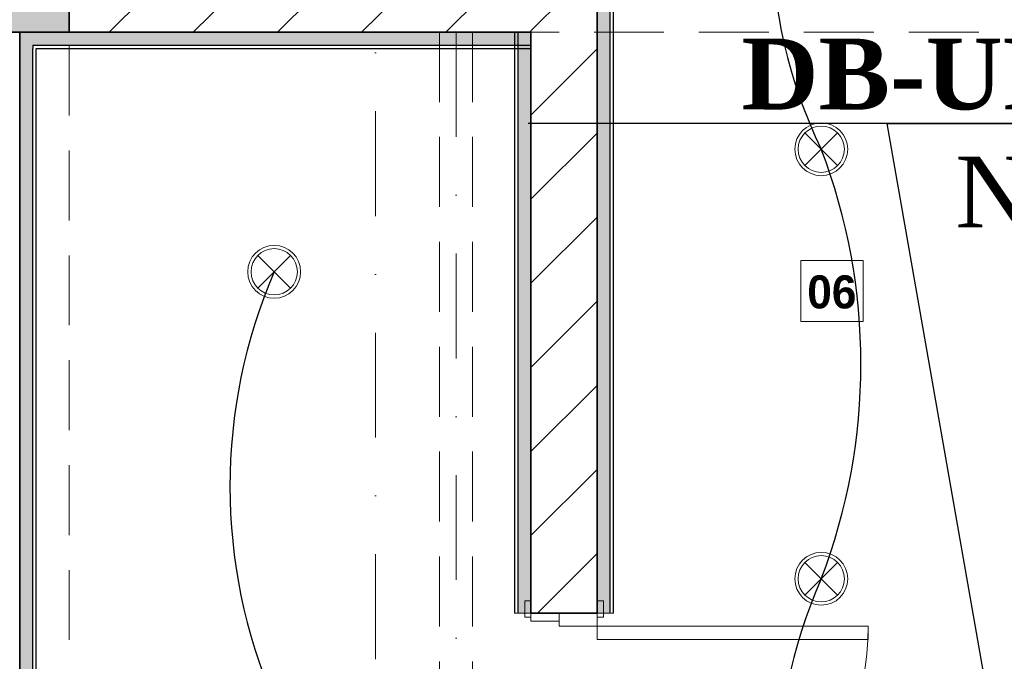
# Model space of a CAD drawing. Header units: inches. Extents: x -101229 to 34922, y -9538 to 27777.
# Tile 21 of 53: x -16206 to -13227, y 3543 to 5485. Entities that reach past the tile are written whole.
import ezdxf
from ezdxf import colors
from ezdxf.entities.mleader import LeaderData, LeaderLine
from ezdxf.math import Vec2, Vec3

# ---------------------------------------------------------------- set-up
doc = ezdxf.new("R2010")
doc.units = ezdxf.units.IN
doc.header["$MEASUREMENT"] = 0
doc.set_wipeout_variables(frame=1)
doc.linetypes.add('Dot & Dashed', pattern=[670.277762, 317.5, -176.388889, 0, -176.388874])
doc.linetypes.add('Hidden', pattern=[317.5, 211.666667, -105.833333])
for name, color, linetype in [('- განათება', 7, 'Continuous'), ('Marker - Section', 7, 'Continuous'), ('New_Structural - Bearing', 7, 'Continuous'), ('Structural - Bearing', 7, 'Continuous')]:
    doc.layers.add(name, color=color, linetype=linetype)
for name, color, linetype, lineweight in [('Archicad Doors_Pen_No__1', 7, 'Continuous', 13), ('New_Annotation - Text_Pen_No__20', 1, 'Continuous', 0), ('New_Structural - Bearing_Pen_No__1', 7, 'Continuous', 13), ('Structural - Bearing_Pen_No__20', 1, 'Continuous', 0), ('Structural - Bearing_Pen_No__27', 7, 'Continuous', 35)]:
    doc.layers.add(name, color=color, linetype=linetype, lineweight=lineweight)
for name, color, linetype, lineweight, true_color in [('Marker - Section_Pen_No__108', 7, 'Continuous', 13, 0xfd8379), ('New_Interior - Lamp_Pen_No__77', 7, 'Continuous', 20, 0xffeb28), ('New_Structural - Bearing_Pen_No__102', 7, 'Continuous', 13, 0xcccccc), ('New_Structural - Bearing_Pen_No__255', 7, 'Continuous', 13, 0xe8e8e8), ('New_Structural - Bearing_Pen_No__5', 7, 'Continuous', 25, 0x40a5ff), ('New_Structural - Bearing_Pen_No__57', 7, 'Continuous', 25, 0xdcd214), ('Structural - Bearing_Pen_No__102', 7, 'Continuous', 13, 0xcccccc), ('Structural - Bearing_Pen_No__161', 7, 'Continuous', 13, 0x6a6a6a), ('Structural - Bearing_Pen_No__28', 7, 'Continuous', 35, 0xa80f02)]:
    doc.layers.add(name, color=color, linetype=linetype, lineweight=lineweight, true_color=true_color)
doc.styles.add('CT', font='ARIALN.TTF', dxfattribs={"height": 200})
doc.styles.add('GENERATED_STYLE_4', font='txt')
pattern_1 = [(45, (0, 0), (-127.2792, 127.2792), [])]

# ---------------------------------------------------------------- blocks, each defined once
blk = doc.blocks.new('Wall_1', base_point=(-47183.8, 14838))
at = {"layer": 'Structural - Bearing_Pen_No__27', "color": 7, "linetype": 'Continuous', "lineweight": 35, "flags": 128}
blk.add_lwpolyline([(-46983.8, 22432.4), (-46983.8, 26488)], dxfattribs=at)
blk = doc.blocks.new('Wall_11', base_point=(-46833.8, 26488))
at = {"layer": 'Structural - Bearing', "linetype": 'Continuous', "lineweight": 0, "true_color": 0x000000}
h = blk.add_hatch(dxfattribs=at)
h.set_pattern_fill('MASONRY_BLOCK', color=18, style=0, pattern_type=2)
h.set_pattern_definition(pattern_1)
h.paths.add_polyline_path([(-46833.8, 26488), (-45436.9, 26488), (-45436.9, 26688), (-46833.8, 26688)])
at = {"layer": 'Structural - Bearing_Pen_No__27', "color": 7, "linetype": 'Continuous', "lineweight": 35, "flags": 128}
for points in [[(-45436.9, 26688), (-46833.8, 26688)], [(-45436.9, 26687.9), (-45436.9, 26688)], [(-46833.8, 26488), (-45436.9, 26488)]]:
    blk.add_lwpolyline(points, dxfattribs=at)
blk = doc.blocks.new('Door')
at = {"layer": 'Archicad Doors_Pen_No__1', "color": 7, "linetype": 'Continuous', "lineweight": 13}
for p, q in [((370, 0), (370, 820)), ((370, 820), (410, 820)), ((410, 820), (410, 0)), ((-487, 0), (-487, 19)), ((-487, 19), (-437, 19)), ((-437, 0), (-487, 0)), ((-450, 0), (-487, 0)), ((-450, 0), (-487, 0)), ((-410, 0), (-450, 0)), ((-450, 0), (-450, -115)), ((-450, 0), (-450, -115)), ((-450, 0), (-450, -115)), ((-437, 19), (-437, 0)), ((-410, -115), (-410, 0)), ((410, 0), (370, 0)), ((450, 0), (410, 0)), ((410, 0), (410, -115)), ((437, 19), (487, 19)), ((437, 0), (437, 19)), ((487, 0), (437, 0)), ((450, -115), (450, 0)), ((450, 0), (450, -115)), ((450, 0), (450, -115)), ((450, 0), (487, 0)), ((450, 0), (487, 0)), ((487, 19), (487, 0)), ((-450, -200), (-450, -115)), ((-450, -115), (-425, -115)), ((-450, -115), (-410, -115)), ((-450, -115), (-450, -200)), ((-450, -115), (-450, -200)), ((-425, -115), (-425, -200)), ((410, -115), (450, -115)), ((425, -200), (425, -115)), ((425, -115), (450, -115)), ((450, -115), (450, -200)), ((450, -115), (450, -200)), ((450, -115), (450, -200)), ((-487, -219), (-487, -200)), ((-487, -200), (-437, -200)), ((-450, -200), (-487, -200)), ((-450, -200), (-487, -200)), ((-425, -200), (-450, -200)), ((-437, -200), (-437, -219)), ((450, -200), (425, -200)), ((437, -200), (487, -200)), ((437, -219), (437, -200)), ((450, -200), (487, -200)), ((450, -200), (487, -200)), ((487, -200), (487, -219)), ((-437, -219), (-487, -219)), ((487, -219), (437, -219))]:
    blk.add_line(p, q, dxfattribs=at)
blk.add_arc((410, 0), 820, 90, 180, dxfattribs=at)
blk = doc.blocks.new('Wall_12', base_point=(-45436.9, 26687.9))
at = {"layer": 'Structural - Bearing', "linetype": 'Continuous', "lineweight": 0, "true_color": 0x000000}
h = blk.add_hatch(dxfattribs=at)
h.set_pattern_fill('MASONRY_BLOCK', color=18, style=0, pattern_type=2)
h.set_pattern_definition(pattern_1)
h.paths.add_polyline_path([(-45436.9, 26687.9), (-45436.9, 24729.6), (-45236.9, 24729.6), (-45236.9, 26687.9)])
at = {"layer": 'Structural - Bearing_Pen_No__27', "color": 7, "linetype": 'Continuous', "lineweight": 35}
for p, q in [((-45436.9, 24729.6), (-45436.9, 24766.6)), ((-45236.9, 24729.6), (-45236.9, 24766.6)), ((-45351.9, 24729.6), (-45436.9, 24729.6)), ((-45236.9, 24729.6), (-45351.9, 24729.6))]:
    blk.add_line(p, q, dxfattribs=at)
at = {"layer": 'Structural - Bearing_Pen_No__27', "color": 7, "linetype": 'Continuous', "lineweight": 35, "flags": 128}
for points in [[(-45236.9, 24729.6), (-45236.9, 26687.9)], [(-45436.9, 26488), (-45436.9, 24729.6)]]:
    blk.add_lwpolyline(points, dxfattribs=at)
at = {"layer": 'Archicad Doors_Pen_No__1', "color": 7, "linetype": 'Continuous', "lineweight": 13, "xscale": -1, "zscale": 1000, "rotation": 270}
blk.add_blockref('Door', (-45236.9, 24279.6), dxfattribs=at)
blk = doc.blocks.new('Wall_24', base_point=(-46983.8, 17439))
at = {"layer": 'New_Structural - Bearing_Pen_No__57', "linetype": 'Continuous', "lineweight": 25, "true_color": 0xdcd214}
blk.add_hatch(color=52, dxfattribs=at).paths.add_polyline_path([(-46983.8, 26448), (-46983.8, 22432.4), (-46943.8, 22432.4), (-46943.8, 26448)])
at = {"layer": 'New_Structural - Bearing_Pen_No__5', "color": 161, "linetype": 'Continuous', "lineweight": 25, "true_color": 0x40a5ff}
for p in [(-46943.8, 26448), (-46943.8, 22432.4)]:
    blk.add_line(p, (-46943.8, 26438), dxfattribs=at)
at = {"layer": 'New_Structural - Bearing_Pen_No__5', "color": 161, "linetype": 'Continuous', "lineweight": 25, "true_color": 0x40a5ff, "flags": 128}
for points in [[(-46983.8, 26448), (-46983.8, 22432.4)], [(-46933.8, 22482.5), (-46933.8, 26438)]]:
    blk.add_lwpolyline(points, dxfattribs=at)
blk = doc.blocks.new('Wall_39', base_point=(-45236.9, 24729.6))
at = {"layer": 'New_Structural - Bearing_Pen_No__255', "linetype": 'Continuous', "lineweight": 13, "true_color": 0xe8e8e8}
blk.add_hatch(color=254, dxfattribs=at).paths.add_polyline_path([(-45236.9, 26688), (-45236.9, 24729.6), (-45196.9, 24729.6), (-45196.9, 26688)])
at = {"layer": 'New_Structural - Bearing_Pen_No__1', "color": 7, "linetype": 'Continuous', "lineweight": 13, "flags": 128}
for points in [[(-45236.9, 24729.6), (-45196.9, 24729.6)], [(-45196.9, 24729.6), (-45186.9, 24729.6)]]:
    blk.add_lwpolyline(points, dxfattribs=at)
at = {"layer": 'New_Structural - Bearing_Pen_No__5', "color": 161, "linetype": 'Continuous', "lineweight": 25, "true_color": 0x40a5ff}
for p, q in [((-45196.9, 26688), (-45196.9, 26728)), ((-45196.9, 24729.6), (-45196.9, 26688))]:
    blk.add_line(p, q, dxfattribs=at)
at = {"layer": 'New_Structural - Bearing_Pen_No__5', "color": 161, "linetype": 'Continuous', "lineweight": 25, "true_color": 0x40a5ff, "flags": 128}
for points in [[(-45186.9, 24729.6), (-45186.9, 26728)], [(-45236.9, 26688), (-45236.9, 24729.6)]]:
    blk.add_lwpolyline(points, dxfattribs=at)
blk = doc.blocks.new('Wall_43', base_point=(-45436.9, 24729.6))
at = {"layer": 'New_Structural - Bearing_Pen_No__255', "linetype": 'Continuous', "lineweight": 13, "true_color": 0xe8e8e8}
blk.add_hatch(color=254, dxfattribs=at).paths.add_polyline_path([(-45436.9, 24729.6), (-45436.9, 26488), (-45476.9, 26488), (-45476.9, 24729.6)])
at = {"layer": 'New_Structural - Bearing_Pen_No__1', "color": 7, "linetype": 'Continuous', "lineweight": 13, "flags": 128}
for points in [[(-45476.9, 26488), (-45486.9, 26488)], [(-45436.9, 26488), (-45476.9, 26488)], [(-45476.9, 24729.6), (-45486.9, 24729.6)], [(-45436.9, 24729.6), (-45476.9, 24729.6)]]:
    blk.add_lwpolyline(points, dxfattribs=at)
at = {"layer": 'New_Structural - Bearing_Pen_No__5', "color": 161, "linetype": 'Continuous', "lineweight": 25, "true_color": 0x40a5ff}
blk.add_line((-45476.9, 26488), (-45476.9, 24729.6), dxfattribs=at)
at = {"layer": 'New_Structural - Bearing_Pen_No__5', "color": 161, "linetype": 'Continuous', "lineweight": 25, "true_color": 0x40a5ff, "flags": 128}
for points in [[(-45486.9, 26488), (-45486.9, 24729.6)], [(-45436.9, 24729.6), (-45436.9, 26488)]]:
    blk.add_lwpolyline(points, dxfattribs=at)
blk = doc.blocks.new('Wall_44', base_point=(-45436.9, 26488))
at = {"layer": 'New_Structural - Bearing_Pen_No__255', "linetype": 'Continuous', "lineweight": 13, "true_color": 0xe8e8e8}
for points in [[(-46943.8, 26448), (-46983.8, 26488), (-46983.8, 26448)], [(-46943.8, 26488), (-46983.8, 26488), (-46943.8, 26448)], [(-46943.8, 26448), (-45436.9, 26448), (-45436.9, 26488), (-46943.8, 26488)]]:
    blk.add_hatch(color=254, dxfattribs=at).paths.add_polyline_path(points)
at = {"layer": 'New_Structural - Bearing_Pen_No__1', "color": 7, "linetype": 'Continuous', "lineweight": 13, "flags": 128}
for points in [[(-46983.8, 26488), (-46983.8, 26448)], [(-45436.9, 26488), (-45436.9, 26448)], [(-45436.9, 26448), (-45436.9, 26438)]]:
    blk.add_lwpolyline(points, dxfattribs=at)
at = {"layer": 'New_Structural - Bearing_Pen_No__5', "color": 161, "linetype": 'Continuous', "lineweight": 25, "true_color": 0x40a5ff}
for q in [(-46943.8, 26438), (-45436.9, 26448)]:
    blk.add_line((-46943.8, 26448), q, dxfattribs=at)
at = {"layer": 'New_Structural - Bearing_Pen_No__5', "color": 161, "linetype": 'Continuous', "lineweight": 25, "true_color": 0x40a5ff, "flags": 128}
for points in [[(-45436.9, 26488), (-46833.8, 26488)], [(-46933.8, 26438), (-45436.9, 26438)]]:
    blk.add_lwpolyline(points, dxfattribs=at)
blk = doc.blocks.new('Column_6', base_point=(-47008.8, 26663))
at = {"layer": 'Structural - Bearing_Pen_No__161', "linetype": 'Continuous', "lineweight": 0, "true_color": 0x6a6a6a}
blk.add_hatch(color=251, dxfattribs=at).paths.add_polyline_path([(-46833.8, 26488), (-46833.8, 26838), (-47183.8, 26838), (-47183.8, 26488)])
at = {"layer": 'Structural - Bearing_Pen_No__20', "color": 1, "linetype": 'Continuous', "lineweight": 0}
for p, q in [((-47008.8, 26743), (-47008.8, 26918)), ((-47088.8, 26663), (-47263.8, 26663)), ((-46928.8, 26663), (-46753.8, 26663)), ((-47008.8, 26583), (-47008.8, 26408))]:
    blk.add_line(p, q, dxfattribs=at)
blk.add_point((-47008.8, 26663), dxfattribs=at)
at = {"layer": 'Structural - Bearing_Pen_No__28', "color": 14, "linetype": 'Continuous', "lineweight": 35, "true_color": 0xa80f02, "flags": 128}
blk.add_lwpolyline([(-46833.8, 26488), (-46833.8, 26838), (-47183.8, 26838), (-47183.8, 26488)], close=True, dxfattribs=at)
blk = doc.blocks.new('Beam_9', base_point=(-47008.8, 14663))
at = {"layer": 'Structural - Bearing_Pen_No__102', "color": 254, "linetype": 'Hidden', "lineweight": 13, "true_color": 0xcccccc}
blk.add_line((-46833.8, 20838), (-46833.8, 26488), dxfattribs=at)
blk = doc.blocks.new('Beam_12', base_point=(-47008.8, 26663))
at = {"layer": 'Structural - Bearing_Pen_No__102', "color": 254, "linetype": 'Hidden', "lineweight": 13, "true_color": 0xcccccc}
blk.add_line((-46833.8, 26488), (-41183.8, 26488), dxfattribs=at)
blk = doc.blocks.new('Beam_16', base_point=(-45663.5, 26488))
at = {"layer": 'New_Structural - Bearing_Pen_No__102', "color": 254, "linetype": 'Hidden', "lineweight": 13, "true_color": 0xcccccc}
for p, q in [((-45713.5, 26488), (-45713.5, 23263.3)), ((-45713.5, 26488), (-45613.5, 26488)), ((-45613.5, 26488), (-45613.5, 23263.3)), ((-45713.5, 23263.3), (-45613.5, 23263.3))]:
    blk.add_line(p, q, dxfattribs=at)
at = {"layer": 'New_Structural - Bearing_Pen_No__102', "color": 254, "linetype": 'Dot & Dashed', "lineweight": 13, "true_color": 0xcccccc}
blk.add_line((-45663.5, 26488), (-45663.5, 23263.3), dxfattribs=at)
blk = doc.blocks.new('Cutting Plane_3', base_point=(-45907.6, 11703.1))
at = {"layer": 'Marker - Section_Pen_No__108', "color": 11, "linetype": 'Dot & Dashed', "lineweight": 13, "true_color": 0xfd8379}
blk.add_line((-45907.6, 11853.1), (-45907.6, 40288), dxfattribs=at)
blk = doc.blocks.new('Recessed Spot')
at = {"layer": 'New_Interior - Lamp_Pen_No__77', "color": 2, "linetype": 'Continuous', "lineweight": 20, "true_color": 0xffeb28}
for q in [(-49.5, 49.5), (49.5, 49.5), (-49.5, -49.5), (49.5, -49.5)]:
    blk.add_line((0, 0), q, dxfattribs=at)
at = {"layer": 'New_Interior - Lamp_Pen_No__77', "color": 2, "linetype": 'Continuous', "lineweight": 20, "true_color": 0xffeb28, "flags": 128}
blk.add_lwpolyline([(80, 0, 1), (-80, 0, 1)], format="xyb", close=True, dxfattribs=at)
at = {"layer": 'New_Interior - Lamp_Pen_No__77', "color": 2, "linetype": 'Continuous', "lineweight": 20, "true_color": 0xffeb28}
blk.add_circle((0, 0), 70, dxfattribs=at)
blk = doc.blocks.new('_DotSmall')
at = {"color": 0, "linetype": 'ByBlock', "const_width": 0.5}
blk.add_lwpolyline([(-0.0625, 0, 1), (0.0625, 0, 1)], format="xyb", close=True, dxfattribs=at)

msp = doc.modelspace()

# ---------------------------------------------------------------- linework, layer by layer
at = {"layer": '- განათება', "color": 1}
for centre, radius, start, end in [((-12446.33542, 5742.53794), 1484.66458, 154.03580917, 205.96419083), ((-13927.17676, 4071.75872), 1643.13864, 156.69757391, 203.30242609), ((-12306.31819, 3142.53794), 1611.71576, 156.21555281, 203.78444719)]:
    msp.add_arc(centre, radius, start, end, dxfattribs=at)

# ---------------------------------------------------------------- block references
at = {"layer": '- განათება', "color": 2, "linetype": 'Continuous', "lineweight": 20, "true_color": 0xffeb28, "zscale": 1000}
for p in [(-13781.14961, 5092.53794), (-15436.28398, 4721.75872), (-13781.14961, 3792.53794)]:
    msp.add_blockref('Recessed Spot', p, dxfattribs=at)
at = {"layer": 'New_Structural - Bearing', "color": 7, "lineweight": 35}
for name, p in [('Wall_39', (-14459.40565, 3688.85923)), ('Wall_44', (-14659.40565, 5447.28394)), ('Wall_43', (-14659.40565, 3688.85923)), ('Wall_24', (-16206.28398, -3601.67975))]:
    msp.add_blockref(name, p, dxfattribs=at)
at = {"layer": 'New_Structural - Bearing', "color": 254, "lineweight": 13, "true_color": 0xcccccc}
msp.add_blockref('Beam_16', (-14885.96448, 5447.28394), dxfattribs=at)
at = {"layer": 'Structural - Bearing', "color": 254, "lineweight": 13, "true_color": 0xcccccc}
for name, p in [('Beam_9', (-16231.28398, -6377.71606)), ('Beam_12', (-16231.28398, 5622.28394))]:
    msp.add_blockref(name, p, dxfattribs=at)
at = {"layer": 'Structural - Bearing', "color": 7, "lineweight": 35}
for name, p in [('Wall_1', (-16406.28398, -6202.71606)), ('Wall_11', (-16056.28398, 5447.28394)), ('Wall_12', (-14659.40565, 5647.19736))]:
    msp.add_blockref(name, p, dxfattribs=at)
at = {"layer": 'Structural - Bearing', "color": 14, "lineweight": 35, "true_color": 0xa80f02}
msp.add_blockref('Column_6', (-16231.28398, 5622.28394), dxfattribs=at)

# ---------------------------------------------------------------- next in the draw order: block references
at = {"layer": 'Marker - Section', "color": 11, "lineweight": 13, "true_color": 0xfd8379}
msp.add_blockref('Cutting Plane_3', (-15130.06954, -9337.64184), dxfattribs=at)

# ---------------------------------------------------------------- next in the draw order: wipeouts: each hides what was drawn before it
at = {"color": 1, "linetype": 'Continuous', "lineweight": 0, "ltscale": 257101.861328}
msp.add_wipeout([(-13843.48306, 4570.96696), (-13654.97233, 4570.96696), (-13654.97233, 4755.81549), (-13843.48306, 4755.81549)], dxfattribs=at).dxf.layer = 'New_Annotation - Text_Pen_No__20'

# ---------------------------------------------------------------- next in the draw order: linework, layer by layer
at = {"layer": '- განათება', "color": 1}
msp.add_arc((-15482.30197, 4442.53794), 1821.10388, 339.08844649, 20.91155351, dxfattribs=at)
at = {"layer": 'New_Annotation - Text_Pen_No__20', "color": 1, "linetype": 'Continuous', "lineweight": 0, "flags": 128}
msp.add_lwpolyline([(-13843.48306, 4570.96696), (-13654.97233, 4570.96696), (-13654.97233, 4755.81549), (-13843.48306, 4755.81549), (-13843.48306, 4570.96696)], close=True, dxfattribs=at)

# ---------------------------------------------------------------- next in the draw order: texts
at = {"layer": 'New_Annotation - Text_Pen_No__20', "color": 1, "linetype": 'Continuous', "lineweight": 0, "insert": (-13749.22769, 4710.89428), "char_height": 100, "attachment_point": 2, "style": 'GENERATED_STYLE_4'}
msp.add_mtext('\\A1;{\\pqc;\\fBOG 2018|b1|i0|c0|p0;\\W1.000000;0\\fBOG 2018|b1|i0|c0|p0;\\W1.000000;6}', dxfattribs=at)

# ---------------------------------------------------------------- next in the draw order: leaders
at = {"layer": '- განათება', "color": 7}
ml = msp.add_multileader_mtext('Standard', dxfattribs=at)
ml.set_content('\\pxt14;{\\fSylfaen|b1|i0|c0|p18;DB-UPS  \\fSylfaen|b0|i0|c0|p18;\\C1;QF-50            \\C7;N2XH-3X1.5}', color=7, style='CT')
ml.set_leader_properties()
ml.set_arrow_properties(name='DOTSMALL')
ml.build(insert=Vec2(0, 0))
ml.multileader.update_dxf_attribs({"has_dogleg": 0, "text_left_attachment_type": 6, "text_right_attachment_type": 6, "dogleg_length": 9, "arrow_head_size": 215.76216})
ctx = ml.context
ctx.base_point, ctx.char_height, ctx.arrow_head_size, ctx.landing_gap_size, ctx.plane_origin = Vec3(-13582.20674, 5170.3268), 214.216008, 215.76216, 71.92072, Vec3(-32014.18972, -20104.068)
ctx.left_attachment, ctx.right_attachment, ctx.text_align_type = 6, 6, 1
notes = []
notes.append((ctx, [(0, (1, 1, 0), (-11389.58494, 5170.3268), (-1, 0), 9, [(2, [(-12061.14961, 4489.55931)], 0, [])])]))
ctx.mtext.insert, ctx.mtext.width, ctx.mtext.defined_height, ctx.mtext.alignment, ctx.mtext.flow_direction = Vec3(-12490.39584, 5427.38601), 3165.613385, 305.10903, 2, 5
ml = msp.add_multileader_mtext('Standard', dxfattribs=at)
ml.set_content('\\pxt14;{\\fSylfaen|b1|i0|c0|p18;DB-UPS  \\fSylfaen|b0|i0|c0|p18;\\C1;QF-50            \\C7;N2XH-3X1.5}', color=7, style='CT')
ml.set_leader_properties()
ml.set_arrow_properties(name='DOTSMALL')
ml.build(insert=Vec2(0, 0))
ml.multileader.update_dxf_attribs({"has_dogleg": 0, "text_left_attachment_type": 6, "text_right_attachment_type": 6, "dogleg_length": 9, "arrow_head_size": 215.76216})
ctx = ml.context
ctx.base_point, ctx.char_height, ctx.arrow_head_size, ctx.landing_gap_size, ctx.plane_origin = Vec3(-13582.20674, 5170.3268), 214.216008, 215.76216, 71.92072, Vec3(-32014.18972, -20104.068)
ctx.left_attachment, ctx.right_attachment, ctx.text_align_type = 6, 6, 1
notes.append((ctx, [(1, (1, 1, 0), (-13591.20674, 5170.3268), (1, 0), 9, [(2, [(-13131.14961, 2605.50385)], 0, [])])]))
ctx.mtext.insert, ctx.mtext.width, ctx.mtext.defined_height, ctx.mtext.alignment, ctx.mtext.flow_direction = Vec3(-12490.39584, 5427.38601), 3165.613385, 305.10903, 2, 5
for ctx, leaders in notes:
    for number, flags, end, landing, length, lines in leaders:
        leader = LeaderData()
        leader.index, (leader.has_last_leader_line, leader.has_dogleg_vector, leader.attachment_direction) = number, flags
        leader.last_leader_point, leader.dogleg_vector, leader.dogleg_length = Vec3(end), Vec3(landing), length
        for number, points, colour, breaks in lines:
            line = LeaderLine()
            line.index, line.vertices, line.color, line.breaks = number, Vec3.list(points), colors.encode_raw_color(colour), breaks
            leader.lines.append(line)
        ctx.leaders.append(leader)

doc.saveas('drawing.dxf')
